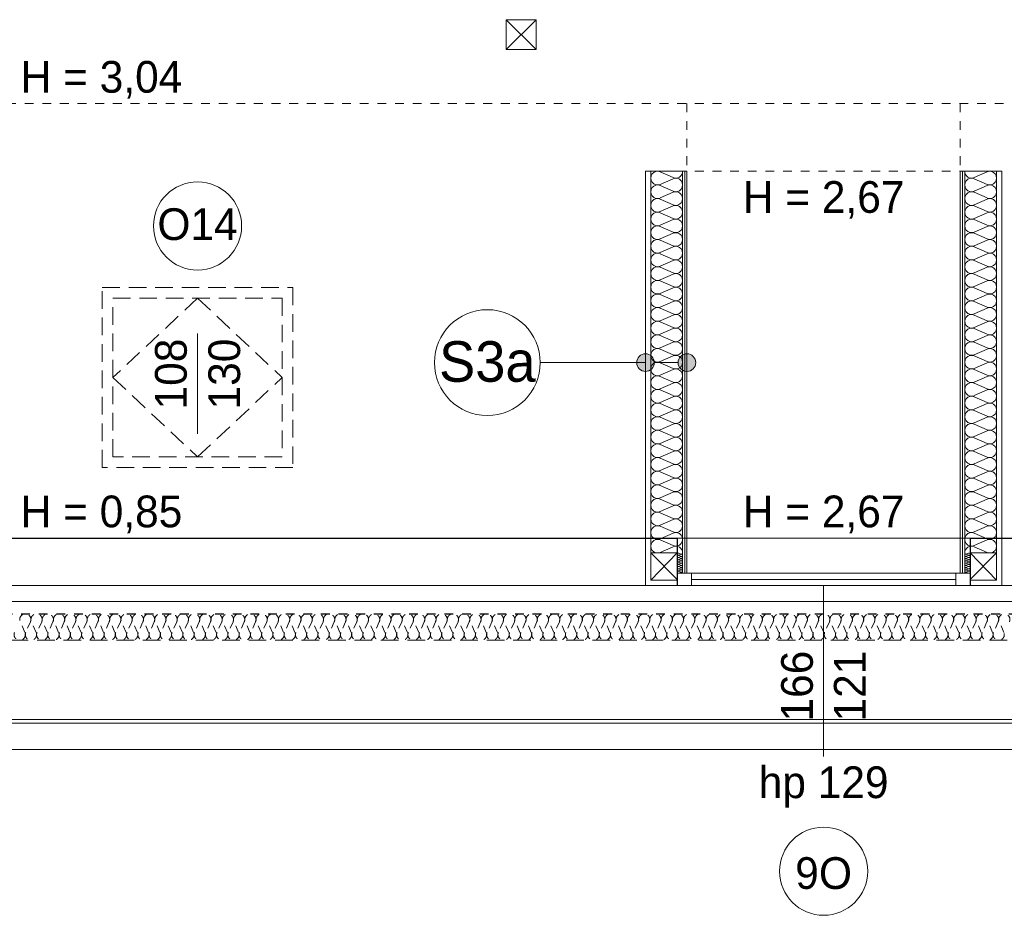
# Model space of a CAD drawing. Extents: x -21260 to 35740, y -2672 to 187028.
# Tile 99 of 120: x -5414 to 168, y 129756 to 134836. Entities that reach past the tile are written whole.
import ezdxf

# ---------------------------------------------------------------- set-up
doc = ezdxf.new("R2010")
doc.units = 0
doc.header["$MEASUREMENT"] = 0
for name, pattern in [('Hidden Line', [100, 50, -50]), ('Hidden Line copy', [80, 40, -40]), ('Krawędzie ukryte', [150, 100, -50])]:
    doc.linetypes.add(name, pattern=pattern)
for name, color, linetype, lineweight, true_color in [('arch izolacje_Nr_Pióra__3', 7, 'Continuous', 13, 0xff6600), ('Arch ocieplenie_Nr_Pióra__22', 7, 'Continuous', 9, 0x7f7f7f), ('Arch ocieplenie_Nr_Pióra__24', 7, 'Continuous', 13, 0x029e21)]:
    doc.layers.add(name, color=color, linetype=linetype, lineweight=lineweight, true_color=true_color)
for name, color, linetype in [('Arch ocieplenie', 7, 'Continuous'), ('Arch opisy', 7, 'Continuous'), ('Arch ściany działowe', 7, 'Continuous')]:
    doc.layers.add(name, color=color, linetype=linetype)
for name, color, linetype, lineweight in [('Arch opisy okien_Nr_Pióra__21', 7, 'Continuous', 13), ('Arch opisy_Nr_Pióra__1', 7, 'Continuous', 25), ('Arch opisy_Nr_Pióra__21', 7, 'Continuous', 13), ('Arch ściany działowe_Nr_Pióra__5', 7, 'Continuous', 13), ('INWENT DACH_Nr_Pióra__21', 7, 'Continuous', 13), ('INWENT KONST. DREWNIANA_Nr_Pióra__21', 7, 'Continuous', 13), ('INWENT OPISY_Nr_Pióra__21', 7, 'Continuous', 13), ('INWENT. OKNA_Nr_Pióra__21', 7, 'Continuous', 13), ('INWENT. OKNA_Nr_Pióra__5', 7, 'Continuous', 13), ('INWENT.ŚCIANY_Nr_Pióra__1', 7, 'Continuous', 25), ('INWENT.ŚCIANY_Nr_Pióra__21', 7, 'Continuous', 13)]:
    doc.layers.add(name, color=color, linetype=linetype, lineweight=lineweight)
doc.styles.add('GENERATED_STYLE_4', font='txt')
doc.styles.add('GENERATED_STYLE_6', font='txt')
doc.styles.add('GENERATED_STYLE_7', font='txt')

# ---------------------------------------------------------------- blocks, each defined once
blk = doc.blocks.new('Izolacja cieplna 14_213', base_point=(32134.1, 131465.8))
at = {"layer": 'Arch ocieplenie_Nr_Pióra__22', "linetype": 'Hidden Line copy'}
for p, q in [((-5385.1, 131360.5), (-5411.6, 131421.1)), ((-5353.2, 131421.1), (-5379.7, 131360.5)), ((-5321.3, 131360.5), (-5347.8, 131421.1)), ((-5289.4, 131421.1), (-5315.9, 131360.5)), ((-5257.5, 131360.5), (-5284, 131421.1)), ((-5225.6, 131421.1), (-5252.1, 131360.5)), ((-5193.7, 131360.5), (-5220.2, 131421.1)), ((-5161.8, 131421.1), (-5188.3, 131360.5)), ((-5129.9, 131360.5), (-5156.4, 131421.1)), ((-5098, 131421.1), (-5124.5, 131360.5)), ((-5066.1, 131360.5), (-5092.6, 131421.1)), ((-5034.2, 131421.1), (-5060.7, 131360.5)), ((-5002.3, 131360.5), (-5028.8, 131421.1)), ((-4970.4, 131421.1), (-4996.9, 131360.5)), ((-4938.5, 131360.5), (-4965, 131421.1)), ((-4906.6, 131421.1), (-4933.1, 131360.5)), ((-4874.7, 131360.5), (-4901.2, 131421.1)), ((-4842.8, 131421.1), (-4869.3, 131360.5)), ((-4810.9, 131360.5), (-4837.4, 131421.1)), ((-4779, 131421.1), (-4805.5, 131360.5)), ((-4747.1, 131360.5), (-4773.6, 131421.1)), ((-4715.2, 131421.1), (-4741.7, 131360.5)), ((-4683.3, 131360.5), (-4709.8, 131421.1)), ((-4651.4, 131421.1), (-4677.9, 131360.5)), ((-4619.5, 131360.5), (-4646, 131421.1)), ((-4587.5, 131421.1), (-4614.1, 131360.5)), ((-4555.6, 131360.5), (-4582.2, 131421.1)), ((-4523.7, 131421.1), (-4550.3, 131360.5)), ((-4491.8, 131360.5), (-4518.4, 131421.1)), ((-4459.9, 131421.1), (-4486.5, 131360.5)), ((-4428, 131360.5), (-4454.6, 131421.1)), ((-4396.1, 131421.1), (-4422.7, 131360.5)), ((-4364.2, 131360.5), (-4390.8, 131421.1)), ((-4332.3, 131421.1), (-4358.9, 131360.5)), ((-4300.4, 131360.5), (-4327, 131421.1)), ((-4268.5, 131421.1), (-4295.1, 131360.5)), ((-4236.6, 131360.5), (-4263.2, 131421.1)), ((-4204.7, 131421.1), (-4231.3, 131360.5)), ((-4172.8, 131360.5), (-4199.4, 131421.1)), ((-4140.9, 131421.1), (-4167.5, 131360.5)), ((-4109, 131360.5), (-4135.6, 131421.1)), ((-4077.1, 131421.1), (-4103.7, 131360.5)), ((-4045.2, 131360.5), (-4071.8, 131421.1)), ((-4013.3, 131421.1), (-4039.9, 131360.5)), ((-3981.4, 131360.5), (-4008, 131421.1)), ((-3949.5, 131421.1), (-3976.1, 131360.5)), ((-3917.6, 131360.5), (-3944.2, 131421.1)), ((-3885.7, 131421.1), (-3912.3, 131360.5)), ((-3853.8, 131360.5), (-3880.4, 131421.1)), ((-3821.9, 131421.1), (-3848.4, 131360.5)), ((-3790, 131360.5), (-3816.5, 131421.1)), ((-3758.1, 131421.1), (-3784.6, 131360.5)), ((-3726.2, 131360.5), (-3752.7, 131421.1)), ((-3694.3, 131421.1), (-3720.8, 131360.5)), ((-3662.4, 131360.5), (-3688.9, 131421.1)), ((-3630.5, 131421.1), (-3657, 131360.5)), ((-3598.6, 131360.5), (-3625.1, 131421.1)), ((-3566.7, 131421.1), (-3593.2, 131360.5)), ((-3534.8, 131360.5), (-3561.3, 131421.1)), ((-3502.9, 131421.1), (-3529.4, 131360.5)), ((-3471, 131360.5), (-3497.5, 131421.1)), ((-3439.1, 131421.1), (-3465.6, 131360.5)), ((-3407.2, 131360.5), (-3433.7, 131421.1)), ((-3375.3, 131421.1), (-3401.8, 131360.5)), ((-3343.4, 131360.5), (-3369.9, 131421.1)), ((-3311.5, 131421.1), (-3338, 131360.5)), ((-3279.6, 131360.5), (-3306.1, 131421.1)), ((-3247.7, 131421.1), (-3274.2, 131360.5)), ((-3215.8, 131360.5), (-3242.3, 131421.1)), ((-3183.9, 131421.1), (-3210.4, 131360.5)), ((-3152, 131360.5), (-3178.5, 131421.1)), ((-3120.1, 131421.1), (-3146.6, 131360.5)), ((-3088.2, 131360.5), (-3114.7, 131421.1)), ((-3056.3, 131421.1), (-3082.8, 131360.5)), ((-3024.4, 131360.5), (-3050.9, 131421.1)), ((-2992.5, 131421.1), (-3019, 131360.5)), ((-2960.6, 131360.5), (-2987.1, 131421.1)), ((-2928.7, 131421.1), (-2955.2, 131360.5)), ((-2896.8, 131360.5), (-2923.3, 131421.1)), ((-2864.9, 131421.1), (-2891.4, 131360.5)), ((-2833, 131360.5), (-2859.5, 131421.1)), ((-2801, 131421.1), (-2827.6, 131360.5)), ((-2769.1, 131360.5), (-2795.7, 131421.1)), ((-2737.2, 131421.1), (-2763.8, 131360.5)), ((-2705.3, 131360.5), (-2731.9, 131421.1)), ((-2673.4, 131421.1), (-2700, 131360.5)), ((-2641.5, 131360.5), (-2668.1, 131421.1)), ((-2609.6, 131421.1), (-2636.2, 131360.5)), ((-2577.7, 131360.5), (-2604.3, 131421.1)), ((-2545.8, 131421.1), (-2572.4, 131360.5)), ((-2513.9, 131360.5), (-2540.5, 131421.1)), ((-2482, 131421.1), (-2508.6, 131360.5)), ((-2450.1, 131360.5), (-2476.7, 131421.1)), ((-2418.2, 131421.1), (-2444.8, 131360.5)), ((-2386.3, 131360.5), (-2412.9, 131421.1)), ((-2354.4, 131421.1), (-2381, 131360.5)), ((-2322.5, 131360.5), (-2349.1, 131421.1)), ((-2290.6, 131421.1), (-2317.2, 131360.5)), ((-2258.7, 131360.5), (-2285.3, 131421.1)), ((-2226.8, 131421.1), (-2253.4, 131360.5)), ((-2194.9, 131360.5), (-2221.5, 131421.1)), ((-2163, 131421.1), (-2189.6, 131360.5)), ((-2131.1, 131360.5), (-2157.7, 131421.1)), ((-2099.2, 131421.1), (-2125.8, 131360.5)), ((-2067.3, 131360.5), (-2093.9, 131421.1)), ((-2035.4, 131421.1), (-2061.9, 131360.5)), ((-2003.5, 131360.5), (-2030, 131421.1)), ((-1971.6, 131421.1), (-1998.1, 131360.5)), ((-1939.7, 131360.5), (-1966.2, 131421.1)), ((-1907.8, 131421.1), (-1934.3, 131360.5)), ((-1875.9, 131360.5), (-1902.4, 131421.1)), ((-1844, 131421.1), (-1870.5, 131360.5)), ((-1812.1, 131360.5), (-1838.6, 131421.1)), ((-1780.2, 131421.1), (-1806.7, 131360.5)), ((-1748.3, 131360.5), (-1774.8, 131421.1)), ((-1716.4, 131421.1), (-1742.9, 131360.5)), ((-1684.5, 131360.5), (-1711, 131421.1)), ((-1652.6, 131421.1), (-1679.1, 131360.5)), ((-1620.7, 131360.5), (-1647.2, 131421.1)), ((-1588.8, 131421.1), (-1615.3, 131360.5)), ((-1556.9, 131360.5), (-1583.4, 131421.1)), ((-1525, 131421.1), (-1551.5, 131360.5)), ((-1493.1, 131360.5), (-1519.6, 131421.1)), ((-1461.2, 131421.1), (-1487.7, 131360.5)), ((-1429.3, 131360.5), (-1455.8, 131421.1)), ((-1397.4, 131421.1), (-1423.9, 131360.5)), ((-1365.5, 131360.5), (-1392, 131421.1)), ((-1333.6, 131421.1), (-1360.1, 131360.5)), ((-1301.7, 131360.5), (-1328.2, 131421.1)), ((-1269.8, 131421.1), (-1296.3, 131360.5)), ((-1237.9, 131360.5), (-1264.4, 131421.1)), ((-1206, 131421.1), (-1232.5, 131360.5)), ((-1174.1, 131360.5), (-1200.6, 131421.1)), ((-1142.2, 131421.1), (-1168.7, 131360.5)), ((-1110.3, 131360.5), (-1136.8, 131421.1)), ((-1078.4, 131421.1), (-1104.9, 131360.5)), ((-1046.5, 131360.5), (-1073, 131421.1)), ((-1014.6, 131421.1), (-1041.1, 131360.5)), ((-982.6, 131360.5), (-1009.2, 131421.1)), ((-950.7, 131421.1), (-977.3, 131360.5)), ((-918.8, 131360.5), (-945.4, 131421.1)), ((-886.9, 131421.1), (-913.5, 131360.5)), ((-855, 131360.5), (-881.6, 131421.1)), ((-823.1, 131421.1), (-849.7, 131360.5)), ((-791.2, 131360.5), (-817.8, 131421.1)), ((-759.3, 131421.1), (-785.9, 131360.5)), ((-727.4, 131360.5), (-754, 131421.1)), ((-695.5, 131421.1), (-722.1, 131360.5)), ((-663.6, 131360.5), (-690.2, 131421.1)), ((-631.7, 131421.1), (-658.3, 131360.5)), ((-599.8, 131360.5), (-626.4, 131421.1)), ((-567.9, 131421.1), (-594.5, 131360.5)), ((-536, 131360.5), (-562.6, 131421.1)), ((-504.1, 131421.1), (-530.7, 131360.5)), ((-472.2, 131360.5), (-498.8, 131421.1)), ((-440.3, 131421.1), (-466.9, 131360.5)), ((-408.4, 131360.5), (-435, 131421.1)), ((-376.5, 131421.1), (-403.1, 131360.5)), ((-344.6, 131360.5), (-371.2, 131421.1)), ((-312.7, 131421.1), (-339.3, 131360.5)), ((-280.8, 131360.5), (-307.4, 131421.1)), ((-248.9, 131421.1), (-275.4, 131360.5)), ((-217, 131360.5), (-243.5, 131421.1)), ((-185.1, 131421.1), (-211.6, 131360.5)), ((-153.2, 131360.5), (-179.7, 131421.1)), ((-121.3, 131421.1), (-147.8, 131360.5)), ((-89.4, 131360.5), (-115.9, 131421.1)), ((-57.5, 131421.1), (-84, 131360.5)), ((-25.6, 131360.5), (-52.1, 131421.1)), ((6.3, 131421.1), (-20.2, 131360.5)), ((38.2, 131360.5), (11.7, 131421.1)), ((70.1, 131421.1), (43.6, 131360.5)), ((102, 131360.5), (75.5, 131421.1)), ((133.9, 131421.1), (107.4, 131360.5)), ((165.8, 131360.5), (139.3, 131421.1))]:
    blk.add_line(p, q, dxfattribs=at)
for centre, start, end in [((-5382.4, 131433.9), 336.3487, 203.6513), ((-5318.6, 131433.9), 336.3487, 203.6513), ((-5254.8, 131433.9), 336.3487, 203.6513), ((-5191, 131433.9), 336.3487, 203.6513), ((-5127.2, 131433.9), 336.3487, 203.6513), ((-5063.4, 131433.9), 336.3487, 203.6513), ((-4999.6, 131433.9), 336.3487, 203.6513), ((-4935.8, 131433.9), 336.3487, 203.6513), ((-4872, 131433.9), 336.3487, 203.6513), ((-4808.2, 131433.9), 336.3487, 203.6513), ((-4744.4, 131433.9), 336.3487, 203.6513), ((-4680.6, 131433.9), 336.3487, 203.6513), ((-4616.8, 131433.9), 336.3487, 203.6513), ((-4553, 131433.9), 336.3487, 203.6513), ((-4489.2, 131433.9), 336.3487, 203.6513), ((-4425.4, 131433.9), 336.3487, 203.6513), ((-4361.6, 131433.9), 336.3487, 203.6513), ((-4297.8, 131433.9), 336.3487, 203.6513), ((-4233.9, 131433.9), 336.3487, 203.6513), ((-4170.1, 131433.9), 336.3487, 203.6513), ((-4106.3, 131433.9), 336.3487, 203.6513), ((-4042.5, 131433.9), 336.3487, 203.6513), ((-3978.7, 131433.9), 336.3487, 203.6513), ((-3914.9, 131433.9), 336.3487, 203.6513), ((-3851.1, 131433.9), 336.3487, 203.6513), ((-3787.3, 131433.9), 336.3487, 203.6513), ((-3723.5, 131433.9), 336.3487, 203.6513), ((-3659.7, 131433.9), 336.3487, 203.6513), ((-3595.9, 131433.9), 336.3487, 203.6513), ((-3532.1, 131433.9), 336.3487, 203.6513), ((-3468.3, 131433.9), 336.3487, 203.6513), ((-3404.5, 131433.9), 336.3487, 203.6513), ((-3340.7, 131433.9), 336.3487, 203.6513), ((-3276.9, 131433.9), 336.3487, 203.6513), ((-3213.1, 131433.9), 336.3487, 203.6513), ((-3149.3, 131433.9), 336.3487, 203.6513), ((-3085.5, 131433.9), 336.3487, 203.6513), ((-3021.7, 131433.9), 336.3487, 203.6513), ((-2957.9, 131433.9), 336.3487, 203.6513), ((-2894.1, 131433.9), 336.3487, 203.6513), ((-2830.3, 131433.9), 336.3487, 203.6513), ((-2766.5, 131433.9), 336.3487, 203.6513), ((-2702.7, 131433.9), 336.3487, 203.6513), ((-2638.9, 131433.9), 336.3487, 203.6513), ((-2575.1, 131433.9), 336.3487, 203.6513), ((-2511.3, 131433.9), 336.3487, 203.6513), ((-2447.5, 131433.9), 336.3487, 203.6513), ((-2383.6, 131433.9), 336.3487, 203.6513), ((-2319.8, 131433.9), 336.3487, 203.6513), ((-2256, 131433.9), 336.3487, 203.6513), ((-2192.2, 131433.9), 336.3487, 203.6513), ((-2128.4, 131433.9), 336.3487, 203.6513), ((-2064.6, 131433.9), 336.3487, 203.6513), ((-2000.8, 131433.9), 336.3487, 203.6513), ((-1937, 131433.9), 336.3487, 203.6513), ((-1873.2, 131433.9), 336.3487, 203.6513), ((-1809.4, 131433.9), 336.3487, 203.6513), ((-1745.6, 131433.9), 336.3487, 203.6513), ((-1681.8, 131433.9), 336.3487, 203.6513), ((-1618, 131433.9), 336.3487, 203.6513), ((-1554.2, 131433.9), 336.3487, 203.6513), ((-1490.4, 131433.9), 336.3487, 203.6513), ((-1426.6, 131433.9), 336.3487, 203.6513), ((-1362.8, 131433.9), 336.3487, 203.6513), ((-1299, 131433.9), 336.3487, 203.6513), ((-1235.2, 131433.9), 336.3487, 203.6513), ((-1171.4, 131433.9), 336.3487, 203.6513), ((-1107.6, 131433.9), 336.3487, 203.6513), ((-1043.8, 131433.9), 336.3487, 203.6513), ((-980, 131433.9), 336.3487, 203.6513), ((-916.2, 131433.9), 336.3487, 203.6513), ((-852.4, 131433.9), 336.3487, 203.6513), ((-788.6, 131433.9), 336.3487, 203.6513), ((-724.8, 131433.9), 336.3487, 203.6513), ((-661, 131433.9), 336.3487, 203.6513), ((-597.1, 131433.9), 336.3487, 203.6513), ((-533.3, 131433.9), 336.3487, 203.6513), ((-469.5, 131433.9), 336.3487, 203.6513), ((-405.7, 131433.9), 336.3487, 203.6513), ((-341.9, 131433.9), 336.3487, 203.6513), ((-278.1, 131433.9), 336.3487, 203.6513), ((-214.3, 131433.9), 336.3487, 203.6513), ((-150.5, 131433.9), 336.3487, 203.6513), ((-86.7, 131433.9), 336.3487, 203.6513), ((-22.9, 131433.9), 336.3487, 203.6513), ((40.9, 131433.9), 336.3487, 203.6513), ((104.7, 131433.9), 336.3487, 203.6513), ((168.5, 131433.9), 336.3487, 203.6513), ((-5414.3, 131347.7), 156.3487, 23.6512), ((-5350.5, 131347.7), 156.3487, 23.6512), ((-5286.7, 131347.7), 156.3487, 23.6512), ((-5222.9, 131347.7), 156.3487, 23.6512), ((-5159.1, 131347.7), 156.3487, 23.6512), ((-5095.3, 131347.7), 156.3487, 23.6512), ((-5031.5, 131347.7), 156.3487, 23.6512), ((-4967.7, 131347.7), 156.3487, 23.6512), ((-4903.9, 131347.7), 156.3487, 23.6512), ((-4840.1, 131347.7), 156.3487, 23.6512), ((-4776.3, 131347.7), 156.3487, 23.6512), ((-4712.5, 131347.7), 156.3487, 23.6512), ((-4648.7, 131347.7), 156.3487, 23.6512), ((-4584.9, 131347.7), 156.3487, 23.6512), ((-4521.1, 131347.7), 156.3487, 23.6512), ((-4457.3, 131347.7), 156.3487, 23.6512), ((-4393.5, 131347.7), 156.3487, 23.6512), ((-4329.7, 131347.7), 156.3487, 23.6512), ((-4265.9, 131347.7), 156.3487, 23.6512), ((-4202, 131347.7), 156.3487, 23.6512), ((-4138.2, 131347.7), 156.3487, 23.6512), ((-4074.4, 131347.7), 156.3487, 23.6512), ((-4010.6, 131347.7), 156.3487, 23.6512), ((-3946.8, 131347.7), 156.3487, 23.6512), ((-3883, 131347.7), 156.3487, 23.6512), ((-3819.2, 131347.7), 156.3487, 23.6512), ((-3755.4, 131347.7), 156.3487, 23.6512), ((-3691.6, 131347.7), 156.3487, 23.6512), ((-3627.8, 131347.7), 156.3487, 23.6512), ((-3564, 131347.7), 156.3487, 23.6512), ((-3500.2, 131347.7), 156.3487, 23.6512), ((-3436.4, 131347.7), 156.3487, 23.6512), ((-3372.6, 131347.7), 156.3487, 23.6512), ((-3308.8, 131347.7), 156.3487, 23.6512), ((-3245, 131347.7), 156.3487, 23.6512), ((-3181.2, 131347.7), 156.3487, 23.6512), ((-3117.4, 131347.7), 156.3487, 23.6512), ((-3053.6, 131347.7), 156.3487, 23.6512), ((-2989.8, 131347.7), 156.3487, 23.6512), ((-2926, 131347.7), 156.3487, 23.6512), ((-2862.2, 131347.7), 156.3487, 23.6512), ((-2798.4, 131347.7), 156.3487, 23.6512), ((-2734.6, 131347.7), 156.3487, 23.6512), ((-2670.8, 131347.7), 156.3487, 23.6512), ((-2607, 131347.7), 156.3487, 23.6512), ((-2543.2, 131347.7), 156.3487, 23.6512), ((-2479.4, 131347.7), 156.3487, 23.6512), ((-2415.5, 131347.7), 156.3487, 23.6512), ((-2351.7, 131347.7), 156.3487, 23.6512), ((-2287.9, 131347.7), 156.3487, 23.6512), ((-2224.1, 131347.7), 156.3487, 23.6512), ((-2160.3, 131347.7), 156.3487, 23.6512), ((-2096.5, 131347.7), 156.3487, 23.6512), ((-2032.7, 131347.7), 156.3487, 23.6512), ((-1968.9, 131347.7), 156.3487, 23.6512), ((-1905.1, 131347.7), 156.3487, 23.6512), ((-1841.3, 131347.7), 156.3487, 23.6512), ((-1777.5, 131347.7), 156.3487, 23.6512), ((-1713.7, 131347.7), 156.3487, 23.6512), ((-1649.9, 131347.7), 156.3487, 23.6512), ((-1586.1, 131347.7), 156.3487, 23.6512), ((-1522.3, 131347.7), 156.3487, 23.6512), ((-1458.5, 131347.7), 156.3487, 23.6512), ((-1394.7, 131347.7), 156.3487, 23.6512), ((-1330.9, 131347.7), 156.3487, 23.6512), ((-1267.1, 131347.7), 156.3487, 23.6512), ((-1203.3, 131347.7), 156.3487, 23.6512), ((-1139.5, 131347.7), 156.3487, 23.6512), ((-1075.7, 131347.7), 156.3487, 23.6512), ((-1011.9, 131347.7), 156.3487, 23.6512), ((-948.1, 131347.7), 156.3487, 23.6512), ((-884.3, 131347.7), 156.3487, 23.6512), ((-820.5, 131347.7), 156.3487, 23.6512), ((-756.7, 131347.7), 156.3487, 23.6512), ((-692.9, 131347.7), 156.3487, 23.6512), ((-629, 131347.7), 156.3487, 23.6512), ((-565.2, 131347.7), 156.3487, 23.6512), ((-501.4, 131347.7), 156.3487, 23.6512), ((-437.6, 131347.7), 156.3487, 23.6512), ((-373.8, 131347.7), 156.3487, 23.6512), ((-310, 131347.7), 156.3487, 23.6512), ((-246.2, 131347.7), 156.3487, 23.6512), ((-182.4, 131347.7), 156.3487, 23.6512), ((-118.6, 131347.7), 156.3487, 23.6512), ((-54.8, 131347.7), 156.3487, 23.6512), ((9, 131347.7), 156.3487, 23.6512), ((72.8, 131347.7), 156.3487, 23.6512), ((136.6, 131347.7), 156.3487, 23.6512)]:
    blk.add_arc(centre, 31.9, start, end, dxfattribs=at)
blk = doc.blocks.new('Ściana_66', base_point=(-80.9, 133975.9))
at = {"layer": 'Arch ściany działowe_Nr_Pióra__5', "linetype": 'Continuous'}
for p, q in [((-80.9, 133975.9), (-80.9, 131695.9)), ((-68.4, 133975.9), (-80.9, 133975.9)), ((-68.4, 131695.9), (-68.4, 133975.9)), ((-80.9, 131695.9), (-68.4, 131695.9))]:
    blk.add_line(p, q, dxfattribs=at)
blk = doc.blocks.new('Ściana_67', base_point=(-68.4, 133975.9))
at = {"layer": 'Arch ściany działowe_Nr_Pióra__5', "linetype": 'Continuous'}
for p, q in [((-68.4, 133975.9), (-68.4, 131695.9)), ((-55.9, 133975.9), (-68.4, 133975.9)), ((-55.9, 131695.9), (-55.9, 133975.9)), ((-68.4, 131695.9), (-55.9, 131695.9))]:
    blk.add_line(p, q, dxfattribs=at)
blk = doc.blocks.new('Ściana_72', base_point=(-1630.9, 133975.9))
at = {"layer": 'Arch ściany działowe_Nr_Pióra__5', "linetype": 'Continuous'}
for p, q in [((-1643.4, 133975.9), (-1643.4, 131695.9)), ((-1630.9, 133975.9), (-1643.4, 133975.9)), ((-1630.9, 131695.9), (-1630.9, 133975.9)), ((-1643.4, 131695.9), (-1630.9, 131695.9))]:
    blk.add_line(p, q, dxfattribs=at)
blk = doc.blocks.new('Ściana_73', base_point=(-1643.4, 133975.9))
at = {"layer": 'Arch ściany działowe_Nr_Pióra__5', "linetype": 'Continuous'}
for p, q in [((-1655.9, 133975.9), (-1655.9, 131695.9)), ((-1643.4, 133975.9), (-1655.9, 133975.9)), ((-1643.4, 131695.9), (-1643.4, 133975.9)), ((-1655.9, 131695.9), (-1643.4, 131695.9))]:
    blk.add_line(p, q, dxfattribs=at)
blk = doc.blocks.new('Izolacja cieplna 14_270', base_point=(-55.9, 131810.9))
at = {"layer": 'Arch ocieplenie_Nr_Pióra__24', "linetype": 'Continuous'}
for p, q in [((-2.3, 133940.4), (70.4, 133972.6)), ((70.4, 133901.8), (-2.3, 133933.9)), ((-2.3, 133863.1), (70.4, 133895.3)), ((70.4, 133824.5), (-2.3, 133856.6)), ((-2.3, 133785.8), (70.4, 133818)), ((70.4, 133747.1), (-2.3, 133779.3)), ((-2.3, 133708.5), (70.4, 133740.6)), ((70.4, 133669.8), (-2.3, 133702)), ((-2.3, 133631.2), (70.4, 133663.3)), ((70.4, 133592.5), (-2.3, 133624.7)), ((-2.3, 133553.8), (70.4, 133586)), ((70.4, 133515.2), (-2.3, 133547.3)), ((-2.3, 133476.5), (70.4, 133508.7)), ((70.4, 133437.9), (-2.3, 133470)), ((-2.3, 133399.2), (70.4, 133431.4)), ((70.4, 133360.5), (-2.3, 133392.7)), ((-2.3, 133321.9), (70.4, 133354)), ((70.4, 133283.2), (-2.3, 133315.4)), ((-2.3, 133244.5), (70.4, 133276.7)), ((70.4, 133205.9), (-2.3, 133238.1)), ((-2.3, 133167.2), (70.4, 133199.4)), ((70.4, 133128.6), (-2.3, 133160.7)), ((-2.3, 133089.9), (70.4, 133122.1)), ((70.4, 133051.2), (-2.3, 133083.4)), ((-2.3, 133012.6), (70.4, 133044.7)), ((70.4, 132973.9), (-2.3, 133006.1)), ((-2.3, 132935.3), (70.4, 132967.4)), ((70.4, 132896.6), (-2.3, 132928.8)), ((-2.3, 132857.9), (70.4, 132890.1)), ((70.4, 132819.3), (-2.3, 132851.4)), ((-2.3, 132780.6), (70.4, 132812.8)), ((70.4, 132742), (-2.3, 132774.1)), ((-2.3, 132703.3), (70.4, 132735.5)), ((70.4, 132664.6), (-2.3, 132696.8)), ((-2.3, 132626), (70.4, 132658.1)), ((70.4, 132587.3), (-2.3, 132619.5)), ((-2.3, 132548.7), (70.4, 132580.8)), ((70.4, 132510), (-2.3, 132542.2)), ((-2.3, 132471.3), (70.4, 132503.5)), ((70.4, 132432.7), (-2.3, 132464.8)), ((-2.3, 132394), (70.4, 132426.2)), ((70.4, 132355.4), (-2.3, 132387.5)), ((-2.3, 132316.7), (70.4, 132348.9)), ((70.4, 132278), (-2.3, 132310.2)), ((-2.3, 132239.4), (70.4, 132271.5)), ((70.4, 132200.7), (-2.3, 132232.9)), ((-2.3, 132162), (70.4, 132194.2)), ((70.4, 132123.4), (-2.3, 132155.6)), ((-2.3, 132084.7), (70.4, 132116.9)), ((70.4, 132046.1), (-2.3, 132078.2)), ((-2.3, 132007.4), (70.4, 132039.6)), ((70.4, 131968.7), (-2.3, 132000.9)), ((-2.3, 131930.1), (70.4, 131962.2)), ((70.4, 131891.4), (-2.3, 131923.6)), ((-2.3, 131852.8), (70.4, 131884.9)), ((70.4, 131814.1), (-2.3, 131846.3))]:
    blk.add_line(p, q, dxfattribs=at)
for centre, start_param, end_param in [((-17.6, 133898.5), 5.870392, 9.837571), ((-17.6, 133975.9), 1.570796, 3.554385), ((85.8, 133937.2), 2.728799, 6.695979), ((85.8, 133859.9), 2.728799, 6.695979), ((-17.6, 133821.2), 5.870392, 9.837571), ((85.8, 133782.6), 2.728799, 6.695979), ((-17.6, 133743.9), 5.870392, 9.837571), ((-17.6, 133666.6), 5.870392, 9.837571), ((85.8, 133705.2), 2.728799, 6.695979), ((85.8, 133627.9), 2.728799, 6.695979), ((-17.6, 133589.2), 5.870392, 9.837571), ((-17.6, 133511.9), 5.870392, 9.837571), ((85.8, 133550.6), 2.728799, 6.695979), ((85.8, 133473.3), 2.728799, 6.695979), ((-17.6, 133434.6), 5.870392, 9.837571), ((85.8, 133395.9), 2.728799, 6.695979), ((-17.6, 133357.3), 5.870392, 9.837571), ((-17.6, 133280), 5.870392, 9.837571), ((85.8, 133318.6), 2.728799, 6.695979), ((85.8, 133241.3), 2.728799, 6.695979), ((-17.6, 133202.6), 5.870392, 9.837571), ((85.8, 133164), 2.728799, 6.695979), ((-17.6, 133125.3), 5.870392, 9.837571), ((85.8, 133086.7), 2.728799, 6.695979), ((-17.6, 133048), 5.870392, 9.837571), ((85.8, 133009.3), 2.728799, 6.695979), ((-17.6, 132970.7), 5.870392, 9.837571), ((-17.6, 132893.4), 5.870392, 9.837571), ((85.8, 132932), 2.728799, 6.695979), ((85.8, 132854.7), 2.728799, 6.695979), ((-17.6, 132816), 5.870392, 9.837571), ((85.8, 132777.4), 2.728799, 6.695979), ((-17.6, 132738.7), 5.870392, 9.837571), ((-17.6, 132661.4), 5.870392, 9.837571), ((85.8, 132700.1), 2.728799, 6.695979), ((85.8, 132622.7), 2.728799, 6.695979), ((-17.6, 132584.1), 5.870392, 9.837571), ((-17.6, 132506.7), 5.870392, 9.837571), ((85.8, 132545.4), 2.728799, 6.695979), ((85.8, 132468.1), 2.728799, 6.695979), ((-17.6, 132429.4), 5.870392, 9.837571), ((85.8, 132390.8), 2.728799, 6.695979), ((-17.6, 132352.1), 5.870392, 9.837571), ((-17.6, 132274.8), 5.870392, 9.837571), ((85.8, 132313.4), 2.728799, 6.695979), ((85.8, 132236.1), 2.728799, 6.695979), ((-17.6, 132197.5), 5.870392, 9.837571), ((85.8, 132158.8), 2.728799, 6.695979), ((-17.6, 132120.1), 5.870392, 9.837571), ((85.8, 132081.5), 2.728799, 6.695979), ((-17.6, 132042.8), 5.870392, 9.837571), ((85.8, 132004.2), 2.728799, 6.695979), ((-17.6, 131965.5), 5.870392, 9.837571), ((-17.6, 131888.2), 5.870392, 9.837571), ((85.8, 131926.8), 2.728799, 6.695979), ((85.8, 131849.5), 2.728799, 6.695979), ((-17.6, 131810.9), 5.870392, 7.853982)]:
    blk.add_ellipse(centre, major_axis=(0, 38.7), ratio=0.990206, start_param=start_param, end_param=end_param, dxfattribs=at)
blk = doc.blocks.new('Izolacja cieplna 14_271', base_point=(-55.9, 131695.9))
at = {"layer": 'Arch ocieplenie_Nr_Pióra__24', "linetype": 'Continuous'}
for p, q in [((-47, 131805), (-34.9, 131810.3)), ((-34.9, 131798.6), (-47, 131803.9)), ((-47, 131792.2), (-34.9, 131797.5)), ((-34.9, 131785.8), (-47, 131791.2)), ((-47, 131779.4), (-34.9, 131784.8)), ((-34.9, 131773.1), (-47, 131778.4)), ((-47, 131766.7), (-34.9, 131772)), ((-34.9, 131760.3), (-47, 131765.6)), ((-47, 131753.9), (-34.9, 131759.2)), ((-34.9, 131747.5), (-47, 131752.8)), ((-47, 131741.1), (-34.9, 131746.4)), ((-34.9, 131734.7), (-47, 131740)), ((-47, 131728.3), (-34.9, 131733.7)), ((-34.9, 131721.9), (-47, 131727.3)), ((-47, 131715.6), (-34.9, 131720.9)), ((-34.9, 131709.2), (-47, 131714.5)), ((-47, 131702.8), (-34.9, 131708.1)), ((-34.9, 131696.4), (-47, 131701.7))]:
    blk.add_line(p, q, dxfattribs=at)
for centre, start_param, end_param in [((-49.6, 131810.9), 1.570796, 3.554385), ((-32.3, 131804.5), 2.728799, 6.695979), ((-49.6, 131798.1), 5.870392, 9.837571), ((-49.6, 131785.3), 5.870392, 9.837571), ((-49.6, 131772.5), 5.870392, 9.837571), ((-49.6, 131759.7), 5.870392, 9.837571), ((-32.3, 131791.7), 2.728799, 6.695979), ((-32.3, 131778.9), 2.728799, 6.695979), ((-32.3, 131766.1), 2.728799, 6.695979), ((-32.3, 131753.4), 2.728799, 6.695979), ((-49.6, 131747), 5.870392, 9.837571), ((-49.6, 131734.2), 5.870392, 9.837571), ((-49.6, 131721.4), 5.870392, 9.837571), ((-49.6, 131708.6), 5.870392, 9.837571), ((-49.6, 131695.9), 5.870392, 7.853982), ((-32.3, 131740.6), 2.728799, 6.695979), ((-32.3, 131727.8), 2.728799, 6.695979), ((-32.3, 131715), 2.728799, 6.695979), ((-32.3, 131702.2), 2.728799, 6.695979)]:
    blk.add_ellipse(centre, major_axis=(0, 6.39), ratio=0.998662, start_param=start_param, end_param=end_param, dxfattribs=at)
blk = doc.blocks.new('Izolacja cieplna 14_276', base_point=(-1655.9, 131810.9))
at = {"layer": 'Arch ocieplenie_Nr_Pióra__24', "linetype": 'Continuous'}
for p, q in [((-1709.6, 133940.4), (-1782.3, 133972.6)), ((-1782.3, 133901.8), (-1709.6, 133933.9)), ((-1709.6, 133863.1), (-1782.3, 133895.3)), ((-1782.3, 133824.5), (-1709.6, 133856.6)), ((-1709.6, 133785.8), (-1782.3, 133818)), ((-1782.3, 133747.1), (-1709.6, 133779.3)), ((-1709.6, 133708.5), (-1782.3, 133740.6)), ((-1782.3, 133669.8), (-1709.6, 133702)), ((-1709.6, 133631.2), (-1782.3, 133663.3)), ((-1782.3, 133592.5), (-1709.6, 133624.7)), ((-1709.6, 133553.8), (-1782.3, 133586)), ((-1782.3, 133515.2), (-1709.6, 133547.3)), ((-1709.6, 133476.5), (-1782.3, 133508.7)), ((-1782.3, 133437.9), (-1709.6, 133470)), ((-1709.6, 133399.2), (-1782.3, 133431.4)), ((-1782.3, 133360.5), (-1709.6, 133392.7)), ((-1709.6, 133321.9), (-1782.3, 133354)), ((-1782.3, 133283.2), (-1709.6, 133315.4)), ((-1709.6, 133244.5), (-1782.3, 133276.7)), ((-1782.3, 133205.9), (-1709.6, 133238.1)), ((-1709.6, 133167.2), (-1782.3, 133199.4)), ((-1782.3, 133128.6), (-1709.6, 133160.7)), ((-1709.6, 133089.9), (-1782.3, 133122.1)), ((-1782.3, 133051.2), (-1709.6, 133083.4)), ((-1709.6, 133012.6), (-1782.3, 133044.7)), ((-1782.3, 132973.9), (-1709.6, 133006.1)), ((-1709.6, 132935.3), (-1782.3, 132967.4)), ((-1782.3, 132896.6), (-1709.6, 132928.8)), ((-1709.6, 132857.9), (-1782.3, 132890.1)), ((-1782.3, 132819.3), (-1709.6, 132851.4)), ((-1709.6, 132780.6), (-1782.3, 132812.8)), ((-1782.3, 132742), (-1709.6, 132774.1)), ((-1709.6, 132703.3), (-1782.3, 132735.5)), ((-1782.3, 132664.6), (-1709.6, 132696.8)), ((-1709.6, 132626), (-1782.3, 132658.1)), ((-1782.3, 132587.3), (-1709.6, 132619.5)), ((-1709.6, 132548.7), (-1782.3, 132580.8)), ((-1782.3, 132510), (-1709.6, 132542.2)), ((-1709.6, 132471.3), (-1782.3, 132503.5)), ((-1782.3, 132432.7), (-1709.6, 132464.8)), ((-1709.6, 132394), (-1782.3, 132426.2)), ((-1782.3, 132355.4), (-1709.6, 132387.5)), ((-1709.6, 132316.7), (-1782.3, 132348.9)), ((-1782.3, 132278), (-1709.6, 132310.2)), ((-1709.6, 132239.4), (-1782.3, 132271.5)), ((-1782.3, 132200.7), (-1709.6, 132232.9)), ((-1709.6, 132162), (-1782.3, 132194.2)), ((-1782.3, 132123.4), (-1709.6, 132155.6)), ((-1709.6, 132084.7), (-1782.3, 132116.9)), ((-1782.3, 132046.1), (-1709.6, 132078.2)), ((-1709.6, 132007.4), (-1782.3, 132039.6)), ((-1782.3, 131968.7), (-1709.6, 132000.9)), ((-1709.6, 131930.1), (-1782.3, 131962.2)), ((-1782.3, 131891.4), (-1709.6, 131923.6)), ((-1709.6, 131852.8), (-1782.3, 131884.9)), ((-1782.3, 131814.1), (-1709.6, 131846.3))]:
    blk.add_line(p, q, dxfattribs=at)
for centre, start_param, end_param in [((-1797.7, 133937.2), 5.870392, 9.837571), ((-1694.2, 133975.9), 2.7288, 4.712389), ((-1694.2, 133898.5), 2.7288, 6.695979), ((-1797.7, 133859.9), 5.870392, 9.837571), ((-1797.7, 133782.6), 5.870392, 9.837571), ((-1694.2, 133821.2), 2.7288, 6.695979), ((-1694.2, 133743.9), 2.7288, 6.695979), ((-1797.7, 133705.2), 5.870392, 9.837571), ((-1694.2, 133666.6), 2.7288, 6.695979), ((-1797.7, 133627.9), 5.870392, 9.837571), ((-1694.2, 133589.2), 2.7288, 6.695979), ((-1797.7, 133550.6), 5.870392, 9.837571), ((-1694.2, 133511.9), 2.7288, 6.695979), ((-1797.7, 133473.3), 5.870392, 9.837571), ((-1797.7, 133395.9), 5.870392, 9.837571), ((-1694.2, 133434.6), 2.7288, 6.695979), ((-1694.2, 133357.3), 2.7288, 6.695979), ((-1797.7, 133318.6), 5.870392, 9.837571), ((-1694.2, 133280), 2.7288, 6.695979), ((-1797.7, 133241.3), 5.870392, 9.837571), ((-1797.7, 133164), 5.870392, 9.837571), ((-1694.2, 133202.6), 2.7288, 6.695979), ((-1694.2, 133125.3), 2.7288, 6.695979), ((-1797.7, 133086.7), 5.870392, 9.837571), ((-1797.7, 133009.3), 5.870392, 9.837571), ((-1694.2, 133048), 2.7288, 6.695979), ((-1694.2, 132970.7), 2.7288, 6.695979), ((-1797.7, 132932), 5.870392, 9.837571), ((-1694.2, 132893.4), 2.7288, 6.695979), ((-1797.7, 132854.7), 5.870392, 9.837571), ((-1797.7, 132777.4), 5.870392, 9.837571), ((-1694.2, 132816), 2.7288, 6.695979), ((-1694.2, 132738.7), 2.7288, 6.695979), ((-1797.7, 132700.1), 5.870392, 9.837571), ((-1694.2, 132661.4), 2.7288, 6.695979), ((-1797.7, 132622.7), 5.870392, 9.837571), ((-1694.2, 132584.1), 2.7288, 6.695979), ((-1797.7, 132545.4), 5.870392, 9.837571), ((-1694.2, 132506.7), 2.7288, 6.695979), ((-1797.7, 132468.1), 5.870392, 9.837571), ((-1797.7, 132390.8), 5.870392, 9.837571), ((-1694.2, 132429.4), 2.7288, 6.695979), ((-1694.2, 132352.1), 2.7288, 6.695979), ((-1797.7, 132313.4), 5.870392, 9.837571), ((-1694.2, 132274.8), 2.7288, 6.695979), ((-1797.7, 132236.1), 5.870392, 9.837571), ((-1797.7, 132158.8), 5.870392, 9.837571), ((-1694.2, 132197.5), 2.7288, 6.695979), ((-1694.2, 132120.1), 2.7288, 6.695979), ((-1797.7, 132081.5), 5.870392, 9.837571), ((-1797.7, 132004.2), 5.870392, 9.837571), ((-1694.2, 132042.8), 2.7288, 6.695979), ((-1694.2, 131965.5), 2.7288, 6.695979), ((-1797.7, 131926.8), 5.870392, 9.837571), ((-1694.2, 131888.2), 2.7288, 6.695979), ((-1797.7, 131849.5), 5.870392, 9.837571), ((-1694.2, 131810.9), 4.712389, 6.695979)]:
    blk.add_ellipse(centre, major_axis=(0, 38.7), ratio=0.990206, start_param=start_param, end_param=end_param, dxfattribs=at)
blk = doc.blocks.new('Izolacja cieplna 14_277', base_point=(-1655.9, 131695.9))
at = {"layer": 'Arch ocieplenie_Nr_Pióra__24', "linetype": 'Continuous'}
for p, q in [((-1664.9, 131805), (-1677, 131810.3)), ((-1677, 131798.6), (-1664.9, 131803.9)), ((-1664.9, 131792.2), (-1677, 131797.5)), ((-1677, 131785.8), (-1664.9, 131791.2)), ((-1664.9, 131779.4), (-1677, 131784.8)), ((-1677, 131773.1), (-1664.9, 131778.4)), ((-1664.9, 131766.7), (-1677, 131772)), ((-1677, 131760.3), (-1664.9, 131765.6)), ((-1664.9, 131753.9), (-1677, 131759.2)), ((-1677, 131747.5), (-1664.9, 131752.8)), ((-1664.9, 131741.1), (-1677, 131746.4)), ((-1677, 131734.7), (-1664.9, 131740)), ((-1664.9, 131728.3), (-1677, 131733.7)), ((-1677, 131721.9), (-1664.9, 131727.3)), ((-1664.9, 131715.6), (-1677, 131720.9)), ((-1677, 131709.2), (-1664.9, 131714.5)), ((-1664.9, 131702.8), (-1677, 131708.1)), ((-1677, 131696.4), (-1664.9, 131701.7))]:
    blk.add_line(p, q, dxfattribs=at)
for centre, start_param, end_param in [((-1679.6, 131804.5), 5.870392, 9.837571), ((-1662.3, 131810.9), 2.7288, 4.712389), ((-1679.6, 131791.7), 5.870392, 9.837571), ((-1679.6, 131778.9), 5.870392, 9.837571), ((-1679.6, 131766.1), 5.870392, 9.837571), ((-1679.6, 131753.4), 5.870392, 9.837571), ((-1662.3, 131798.1), 2.7288, 6.695979), ((-1662.3, 131785.3), 2.7288, 6.695979), ((-1662.3, 131772.5), 2.7288, 6.695979), ((-1662.3, 131759.7), 2.7288, 6.695979), ((-1679.6, 131740.6), 5.870392, 9.837571), ((-1679.6, 131727.8), 5.870392, 9.837571), ((-1679.6, 131715), 5.870392, 9.837571), ((-1679.6, 131702.2), 5.870392, 9.837571), ((-1662.3, 131747), 2.7288, 6.695979), ((-1662.3, 131734.2), 2.7288, 6.695979), ((-1662.3, 131721.4), 2.7288, 6.695979), ((-1662.3, 131708.6), 2.7288, 6.695979), ((-1662.3, 131695.9), 4.712389, 6.695979)]:
    blk.add_ellipse(centre, major_axis=(0, 6.39), ratio=0.998662, start_param=start_param, end_param=end_param, dxfattribs=at)
blk = doc.blocks.new('Linia_67', base_point=(-1630.9, 132890.8))
at = {"layer": 'Arch opisy_Nr_Pióra__21', "linetype": 'Continuous'}
for points in [[(-1815.9, 132890.8), (-1819.7, 132909.9), (-1830.6, 132926.1), (-1846.8, 132937), (-1865.9, 132940.8), (-1885.1, 132937), (-1901.3, 132926.1), (-1912.1, 132909.9), (-1915.9, 132890.8), (-1912.1, 132871.6), (-1901.3, 132855.4), (-1885.1, 132844.6), (-1865.9, 132840.8), (-1846.8, 132844.6), (-1830.6, 132855.4), (-1819.7, 132871.6)], [(-1580.9, 132890.8), (-1584.7, 132909.9), (-1595.6, 132926.1), (-1611.8, 132937), (-1630.9, 132940.8), (-1650.1, 132937), (-1666.3, 132926.1), (-1677.1, 132909.9), (-1680.9, 132890.8), (-1677.1, 132871.6), (-1666.3, 132855.4), (-1650.1, 132844.6), (-1630.9, 132840.8), (-1611.8, 132844.6), (-1595.6, 132855.4), (-1584.7, 132871.6)]]:
    blk.add_hatch(color=256, dxfattribs=at).paths.add_polyline_path(points, flags=0)
blk.add_line((-1680.9, 132890.8), (-1815.9, 132890.8), dxfattribs=at)
for centre in [(-1865.9, 132890.8), (-1630.9, 132890.8)]:
    blk.add_circle(centre, 50, dxfattribs=at)
blk = doc.blocks.new('Linia_68', base_point=(-1870, 132890.8))
at = {"layer": 'Arch opisy_Nr_Pióra__21', "linetype": 'Continuous'}
blk.add_line((-1870, 132890.8), (-2462.9, 132890.8), dxfattribs=at)
blk.add_circle((-2762.9, 132890.8), 300, dxfattribs=at)

msp = doc.modelspace()

# ---------------------------------------------------------------- linework, layer by layer
at = {"layer": 'arch izolacje_Nr_Pióra__3', "linetype": 'Krawędzie ukryte'}
msp.add_line((32134.1, 131315.9), (-11060.9, 131315.9), dxfattribs=at)
at = {"layer": 'Arch ocieplenie_Nr_Pióra__24', "linetype": 'Continuous'}
for p, q in [((-1835.9, 131655.9), (-1835.9, 133975.9)), ((124.1, 131655.9), (124.1, 133975.9)), ((-1685.9, 131810.9), (-1835.9, 131810.9)), ((-1835.9, 131810.9), (-1685.9, 131660.9)), ((-1685.9, 131810.9), (-1835.9, 131655.9)), ((-1685.9, 131660.9), (-1685.9, 131810.9)), ((-25.9, 131660.9), (-25.9, 131810.9)), ((-25.9, 131810.9), (124.1, 131810.9)), ((124.1, 131810.9), (-25.9, 131660.9)), ((-25.9, 131810.9), (124.1, 131655.9)), ((-1685.9, 131655.9), (-1835.9, 131655.9)), ((-25.9, 131655.9), (124.1, 131655.9))]:
    msp.add_line(p, q, dxfattribs=at)
at = {"layer": 'Arch opisy okien_Nr_Pióra__21', "linetype": 'Continuous'}
for centre in [(-4405.9, 133665.9), (-855.9, 130005.9)]:
    msp.add_circle(centre, 250, dxfattribs=at)
at = {"layer": 'INWENT DACH_Nr_Pióra__21', "linetype": 'Hidden Line'}
for p, q in [((-10585.9, 134360.9), (5354.1, 134360.9)), ((-1630.9, 134360.9), (-1630.9, 131895.9)), ((-80.9, 134360.9), (-80.9, 131895.9)), ((-1685.9, 133975.9), (-25.9, 133975.9))]:
    msp.add_line(p, q, dxfattribs=at)
at = {"layer": 'INWENT DACH_Nr_Pióra__21', "linetype": 'Continuous'}
for p, q in [((-11505.9, 131625.9), (32584.1, 131625.9)), ((-11505.9, 131535.9), (32584.1, 131535.9)), ((-11505.9, 130865.9), (32584.1, 130865.9)), ((-11505.9, 130845.9), (32584.1, 130845.9)), ((-11505.9, 130695.9), (32584.1, 130695.9))]:
    msp.add_line(p, q, dxfattribs=at)
at = {"layer": 'INWENT KONST. DREWNIANA_Nr_Pióra__21', "linetype": 'Continuous'}
for p, q in [((-2655.9, 134835.9), (-2485.9, 134835.9)), ((-2655.9, 134665.9), (-2655.9, 134835.9)), ((-2655.9, 134665.9), (-2485.9, 134835.9)), ((-2655.9, 134835.9), (-2485.9, 134665.9)), ((-2485.9, 134835.9), (-2485.9, 134665.9)), ((-2485.9, 134665.9), (-2655.9, 134665.9))]:
    msp.add_line(p, q, dxfattribs=at)
at = {"layer": 'INWENT OPISY_Nr_Pióra__21', "linetype": 'Continuous'}
for p, q in [((-4405.9, 132485.9), (-4405.9, 133055.9)), ((-855.9, 131625.9), (-855.9, 130655.9))]:
    msp.add_line(p, q, dxfattribs=at)
at = {"layer": 'INWENT. OKNA_Nr_Pióra__21', "linetype": 'Krawędzie ukryte'}
for p, q in [((-4945.9, 132295.9), (-4945.9, 133315.9)), ((-4945.9, 133315.9), (-3865.9, 133315.9)), ((-3865.9, 133315.9), (-3865.9, 132295.9)), ((-4405.9, 133255.9), (-4885.9, 132805.9)), ((-4885.9, 132355.9), (-4885.9, 133255.9)), ((-4885.9, 133255.9), (-3925.9, 133255.9)), ((-4405.9, 133255.9), (-3925.9, 132805.9)), ((-3925.9, 133255.9), (-3925.9, 132355.9)), ((-4885.9, 132805.9), (-4405.9, 132355.9)), ((-4405.9, 132355.9), (-3925.9, 132805.9)), ((-3925.9, 132355.9), (-4885.9, 132355.9)), ((-3865.9, 132295.9), (-4945.9, 132295.9))]:
    msp.add_line(p, q, dxfattribs=at)
at = {"layer": 'INWENT. OKNA_Nr_Pióra__5', "linetype": 'Continuous'}
for p, q in [((-25.9, 131695.9), (-1685.9, 131695.9)), ((-1685.9, 131625.9), (-1685.9, 131695.9)), ((-1605.9, 131625.9), (-1605.9, 131695.9)), ((-1605.9, 131660.9), (-105.9, 131660.9)), ((-105.9, 131625.9), (-105.9, 131695.9)), ((-25.9, 131625.9), (-25.9, 131695.9)), ((-1685.9, 131625.9), (-25.9, 131625.9))]:
    msp.add_line(p, q, dxfattribs=at)
at = {"layer": 'INWENT.ŚCIANY_Nr_Pióra__1', "linetype": 'Continuous'}
for p, q in [((-6375.9, 131895.9), (-1685.9, 131895.9)), ((-1685.9, 131895.9), (-1685.9, 131625.9)), ((-25.9, 131895.9), (-25.9, 131625.9)), ((-25.9, 131895.9), (5484.1, 131895.9))]:
    msp.add_line(p, q, dxfattribs=at)
at = {"layer": 'INWENT.ŚCIANY_Nr_Pióra__1', "linetype": 'Hidden Line'}
msp.add_line((-10905.9, 131465.9), (31984.1, 131465.9), dxfattribs=at)
at = {"layer": 'INWENT.ŚCIANY_Nr_Pióra__21', "linetype": 'Continuous'}
for p, q in [((-1630.9, 133975.9), (-1865.9, 133975.9)), ((-1865.9, 133975.9), (-1865.9, 131625.9)), ((-80.9, 133975.9), (154.1, 133975.9)), ((154.1, 133975.9), (154.1, 131625.9)), ((-1685.9, 131895.9), (-25.9, 131895.9)), ((-1685.9, 131625.9), (-25.9, 131625.9))]:
    msp.add_line(p, q, dxfattribs=at)

# ---------------------------------------------------------------- block references
at = {"layer": 'Arch ocieplenie', "color": 104, "linetype": 'Continuous', "lineweight": 9, "true_color": 0x029e21}
for name, p in [('Izolacja cieplna 14_276', (-1655.9, 131810.9)), ('Izolacja cieplna 14_270', (-55.9, 131810.9)), ('Izolacja cieplna 14_277', (-1655.9, 131695.9)), ('Izolacja cieplna 14_271', (-55.9, 131695.9))]:
    msp.add_blockref(name, p, dxfattribs=at)
at = {"layer": 'Arch ocieplenie', "color": 104, "linetype": 'Hidden Line copy', "lineweight": 9, "true_color": 0x029e21}
msp.add_blockref('Izolacja cieplna 14_213', (32134.1, 131465.8), dxfattribs=at)
at = {"layer": 'Arch opisy', "linetype": 'Continuous'}
for name, p in [('Linia_68', (-1870, 132890.8)), ('Linia_67', (-1630.9, 132890.8))]:
    msp.add_blockref(name, p, dxfattribs=at)
at = {"layer": 'Arch ściany działowe'}
for name, p in [('Ściana_73', (-1643.4, 133975.9)), ('Ściana_72', (-1630.9, 133975.9)), ('Ściana_66', (-80.9, 133975.9)), ('Ściana_67', (-68.4, 133975.9))]:
    msp.add_blockref(name, p, dxfattribs=at)

# ---------------------------------------------------------------- texts
at = {"layer": 'Arch opisy okien_Nr_Pióra__21', "linetype": 'Continuous', "insert": (-4405.9, 133766.1), "char_height": 180, "attachment_point": 2, "style": 'GENERATED_STYLE_6'}
msp.add_mtext('{O14}', dxfattribs=at)
at = {"layer": 'Arch opisy okien_Nr_Pióra__21', "linetype": 'Continuous', "insert": (-855.9, 129905.6), "char_height": 180, "attachment_point": 2, "rotation": 180, "style": 'GENERATED_STYLE_6'}
msp.add_mtext('{O6}', dxfattribs=at)
at = {"layer": 'Arch opisy_Nr_Pióra__1', "linetype": 'Continuous', "insert": (-2762.9, 133012.2), "char_height": 230, "attachment_point": 2, "style": 'GENERATED_STYLE_4'}
msp.add_mtext('{S3a}', dxfattribs=at)
at = {"layer": 'INWENT OPISY_Nr_Pióra__21', "linetype": 'Continuous', "char_height": 180, "attachment_point": 2, "style": 'GENERATED_STYLE_7'}
for s, insert in [('{H = 3,04}', (-4950.5, 134601.7)), ('{H = 2,67}', (-855.9, 133920.2)), ('{H = 0,85}', (-4950.5, 132136.7)), ('{H = 2,67}', (-855.9, 132136.7)), ('{hp 129}', (-855.9, 130600.6))]:
    msp.add_mtext(s, dxfattribs=dict(at, insert=insert))
at = {"layer": 'INWENT OPISY_Nr_Pióra__21', "linetype": 'Continuous', "char_height": 180, "width": 1346.334, "attachment_point": 2, "rotation": 90, "style": 'GENERATED_STYLE_7'}
for s, insert, line_spacing_factor in [('{108\\P130}', (-4647.1, 132825.9), 1.008452), ('{166\\P121}', (-1097.1, 131055.9), 0.998099)]:
    msp.add_mtext(s, dxfattribs=dict(at, insert=insert, line_spacing_factor=line_spacing_factor))

doc.saveas('drawing.dxf')
